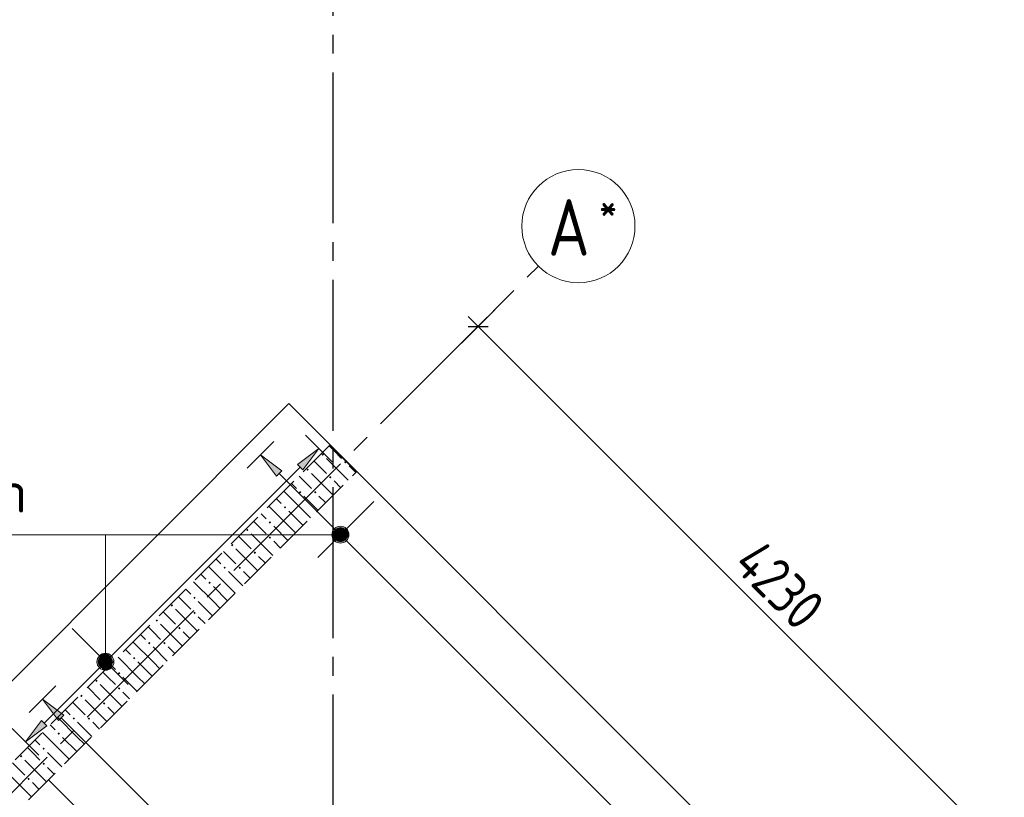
# Model space of a CAD drawing. Header units: millimetres. Extents: x 0 to 43617, y 0 to 59400.
# Tile 26 of 45: x 24714 to 29936, y 32395 to 36520. Entities that reach past the tile are written whole.
import ezdxf

# ---------------------------------------------------------------- set-up
doc = ezdxf.new("R2010")
doc.units = ezdxf.units.MM
doc.linetypes.add('______2', pattern=[270, 200, -70])
doc.linetypes.add('______5', pattern=[1100, 800, -100, 100, -100])
for name, color, linetype, lineweight in [('Standard', 7, 'Continuous', 25), ('Обрамление П-обр. равн.', 7, 'Continuous', 25), ('Оси', 40, '______5', 18), ('Позиционная метка номер позиции', 7, 'Continuous', 13)]:
    doc.layers.add(name, color=color, linetype=linetype, lineweight=lineweight)
doc.layers.add('ЖБ Перекрытие верхний уровень', color=7, linetype='Continuous', lineweight=25, true_color=0xe0e0ff)
doc.layers.add('ЖБ Стена верхний уровень', color=7, linetype='Continuous', lineweight=25, true_color=0x006e00)
doc.styles.add('GOST 2.304-81', font='txt')
doc.styles.add('ISOCPEUR', font='txt')

msp = doc.modelspace()

# ---------------------------------------------------------------- hatches: boundary and pattern name
at = {"layer": 'ЖБ Стена верхний уровень', "linetype": 'Continuous', "lineweight": 18, "transparency": 33554687}
for points in [[(26314.5, 34213.1), (26321, 34219.6), (26327.4, 34213.1), (26321, 34206.6)], [(26434.5, 34173.1), (26440.9, 34179.6), (26447.4, 34173.1), (26440.9, 34166.6)], [(26234.5, 34133.1), (26240.9, 34139.6), (26247.4, 34133.1), (26240.9, 34126.6)], [(26354.4, 34093.1), (26360.9, 34099.6), (26367.4, 34093.1), (26360.9, 34086.6)], [(26194.5, 34013.1), (26201, 34019.6), (26207.5, 34013.1), (26201, 34006.6)], [(26274.5, 34013.1), (26281, 34019.6), (26287.5, 34013.1), (26281, 34006.6)], [(26114.5, 33933.1), (26121, 33939.6), (26127.4, 33933.1), (26121, 33926.6)], [(26034.5, 33853.1), (26040.9, 33859.6), (26047.4, 33853.1), (26040.9, 33846.6)], [(25914.5, 33813.1), (25921, 33819.6), (25927.4, 33813.1), (25921, 33806.6)], [(25834.5, 33733.1), (25840.9, 33739.6), (25847.4, 33733.1), (25840.9, 33726.6)], [(26034.5, 33773.1), (26040.9, 33779.6), (26047.4, 33773.1), (26040.9, 33766.6)], [(25954.4, 33693.1), (25960.9, 33699.6), (25967.4, 33693.1), (25960.9, 33686.6)], [(25794.5, 33613.1), (25801, 33619.6), (25807.5, 33613.1), (25801, 33606.6)], [(25874.5, 33613.1), (25881, 33619.6), (25887.5, 33613.1), (25881, 33606.6)], [(25714.5, 33533.1), (25721, 33539.6), (25727.4, 33533.1), (25721, 33526.6)], [(25634.5, 33453.1), (25640.9, 33459.6), (25647.4, 33453.1), (25640.9, 33446.6)], [(25514.5, 33413.1), (25521, 33419.6), (25527.4, 33413.1), (25521, 33406.6)], [(25634.5, 33373.1), (25640.9, 33379.6), (25647.4, 33373.1), (25640.9, 33366.6)], [(25434.5, 33333.1), (25440.9, 33339.6), (25447.4, 33333.1), (25440.9, 33326.6)], [(25554.4, 33293.1), (25560.9, 33299.6), (25567.4, 33293.1), (25560.9, 33286.6)], [(25394.5, 33213.1), (25401, 33219.6), (25407.5, 33213.1), (25401, 33206.6)], [(25474.5, 33213.1), (25481, 33219.6), (25487.5, 33213.1), (25481, 33206.6)], [(25314.5, 33133.1), (25321, 33139.6), (25327.4, 33133.1), (25321, 33126.6)], [(25234.5, 33053.1), (25240.9, 33059.6), (25247.4, 33053.1), (25240.9, 33046.6)], [(25114.5, 33013.1), (25121, 33019.6), (25127.4, 33013.1), (25121, 33006.6)], [(25234.5, 32973.1), (25240.9, 32979.6), (25247.4, 32973.1), (25240.9, 32966.6)], [(25034.5, 32933.1), (25040.9, 32939.6), (25047.4, 32933.1), (25040.9, 32926.6)], [(25154.4, 32893.1), (25160.9, 32899.6), (25167.4, 32893.1), (25160.9, 32886.6)], [(24994.5, 32813.1), (25001, 32819.6), (25007.5, 32813.1), (25001, 32806.6)], [(25074.5, 32813.1), (25081, 32819.6), (25087.5, 32813.1), (25081, 32806.6)], [(24914.5, 32733.1), (24921, 32739.6), (24927.4, 32733.1), (24921, 32726.6)], [(24834.5, 32653.1), (24840.9, 32659.6), (24847.4, 32653.1), (24840.9, 32646.6)], [(24714.5, 32613.1), (24721, 32619.6), (24727.4, 32613.1), (24721, 32606.6)], [(24834.5, 32573.1), (24840.9, 32579.6), (24847.4, 32573.1), (24840.9, 32566.6)], [(24754.4, 32493.1), (24760.9, 32499.6), (24767.4, 32493.1), (24760.9, 32486.6)]]:
    msp.add_hatch(color=7, dxfattribs=at).paths.add_polyline_path(points, flags=16)
at = {"layer": 'Обрамление П-обр. равн.', "linetype": 'Continuous', "lineweight": 13, "transparency": 33554687}
for points in [[(26075.5, 34099.4), (25990.7, 34212.5), (26103.8, 34127.7)], [(24920, 32802.4), (24835.1, 32915.5), (24948.2, 32830.7)], [(24857.1, 32774.8), (24743.9, 32690), (24828.8, 32803.1)]]:
    msp.add_hatch(color=7, dxfattribs=at).paths.add_polyline_path(points, flags=16)
for points in [[(26214.7, 34132.5), (26299.6, 34245.6), (26186.4, 34160.8)], [(26378.9, 33797.8), (26405.4, 33824.3), (26388.4, 33814.8)], [(26405.4, 33824.3), (26378.9, 33797.8), (26378.9, 33778.7)], [(26405.4, 33824.3), (26378.9, 33778.7), (26424.5, 33824.3)], [(26424.5, 33824.3), (26378.9, 33778.7), (26388.4, 33761.7)], [(26424.5, 33824.3), (26388.4, 33761.7), (26441.5, 33814.8)], [(26441.5, 33814.8), (26388.4, 33761.7), (26405.4, 33752.2)], [(26441.5, 33814.8), (26405.4, 33752.2), (26451, 33797.8)], [(26451, 33797.8), (26405.4, 33752.2), (26424.5, 33752.2)], [(26451, 33797.8), (26424.5, 33752.2), (26451, 33778.7)], [(26451, 33778.7), (26424.5, 33752.2), (26441.5, 33761.7)], [(25132.1, 33123.8), (25194.7, 33087.7), (25141.7, 33140.8)], [(25132.1, 33104.7), (25177.7, 33078.2), (25132.1, 33123.8)], [(25132.1, 33123.8), (25177.7, 33078.2), (25194.7, 33087.7)], [(25141.7, 33140.8), (25204.2, 33104.7), (25158.6, 33150.3)], [(25141.7, 33140.8), (25194.7, 33087.7), (25204.2, 33104.7)], [(25158.6, 33150.3), (25204.2, 33104.7), (25204.2, 33123.8)], [(25158.6, 33150.3), (25204.2, 33123.8), (25177.7, 33150.3)], [(25177.7, 33150.3), (25204.2, 33123.8), (25194.7, 33140.8)], [(25158.6, 33078.2), (25132.1, 33104.7), (25141.7, 33087.7)], [(25132.1, 33104.7), (25158.6, 33078.2), (25177.7, 33078.2)]]:
    msp.add_hatch(color=7, dxfattribs=at).paths.add_polyline_path(points)
at = {"layer": 'Позиционная метка номер позиции', "linetype": 'Continuous', "lineweight": 13, "transparency": 33554687}
for points in [[(26376.2, 33765.8), (26376.2, 33810.8), (26369.9, 33788.3)], [(26392.4, 33749.6), (26392.4, 33827), (26376.2, 33810.8)], [(26392.4, 33749.6), (26376.2, 33810.8), (26376.2, 33765.8)], [(26414.9, 33743.3), (26414.9, 33833.3), (26392.4, 33827)], [(26414.9, 33743.3), (26392.4, 33827), (26392.4, 33749.6)], [(26437.4, 33749.6), (26437.4, 33827), (26414.9, 33833.3)], [(26437.4, 33749.6), (26414.9, 33833.3), (26414.9, 33743.3)], [(26453.6, 33765.8), (26453.6, 33810.8), (26437.4, 33827)], [(26453.6, 33765.8), (26437.4, 33827), (26437.4, 33749.6)], [(26453.6, 33810.8), (26453.6, 33765.8), (26459.9, 33788.3)], [(25123.2, 33114.3), (25213.2, 33114.3), (25206.9, 33136.8)], [(25123.2, 33114.3), (25206.9, 33136.8), (25129.5, 33136.8)], [(25129.5, 33091.8), (25213.2, 33114.3), (25123.2, 33114.3)], [(25129.5, 33136.8), (25206.9, 33136.8), (25190.7, 33153)], [(25129.5, 33136.8), (25190.7, 33153), (25145.7, 33153)], [(25129.5, 33091.8), (25206.9, 33091.8), (25213.2, 33114.3)], [(25145.7, 33153), (25190.7, 33153), (25168.2, 33159.3)], [(25145.7, 33075.6), (25206.9, 33091.8), (25129.5, 33091.8)], [(25145.7, 33075.6), (25190.7, 33075.6), (25206.9, 33091.8)], [(25190.7, 33075.6), (25145.7, 33075.6), (25168.2, 33069.3)]]:
    msp.add_hatch(color=7, dxfattribs=at).paths.add_polyline_path(points)

# ---------------------------------------------------------------- linework, layer by layer
at = {"layer": 'Standard', "color": 251, "linetype": 'Continuous', "lineweight": -3, "true_color": 0x656565, "transparency": 33554687}
for q in [(27308.3, 35056.4), (27233.7, 34981.8), (27056.9, 34805)]:
    msp.add_line((27145.3, 34893.4), q, dxfattribs=at)
at = {"layer": 'Standard', "color": 7, "linetype": 'Continuous', "lineweight": 13, "transparency": 33554687}
for q in [(27092.3, 34946.4), (30136.4, 31902.3)]:
    msp.add_line((27145.3, 34893.4), q, dxfattribs=at)
at = {"layer": 'Standard', "color": 7, "linetype": 'Continuous', "lineweight": 25, "transparency": 33554687}
msp.add_line((27092.3, 34893.4), (27198.3, 34893.4), dxfattribs=at)
at = {"layer": 'ЖБ Перекрытие верхний уровень', "color": 7, "linetype": 'Continuous', "lineweight": 18, "transparency": 33554687}
for p, q in [((26141.2, 34483.3), (23332.5, 31674.5)), ((31635.4, 28989), (26141.2, 34483.3)), ((24760.9, 32381.7), (24866.9, 32487.7)), ((24866.9, 32487.7), (25142.4, 32212.2))]:
    msp.add_line(p, q, dxfattribs=at)
at = {"layer": 'ЖБ Стена верхний уровень', "color": 251, "linetype": '______2', "lineweight": 13, "true_color": 0x656565, "transparency": 33554687}
for p, q in [((26358.9, 34262.6), (24619.4, 32523.1)), ((26500.3, 34121.1), (26358.9, 34262.6)), ((24760.9, 32381.7), (26500.3, 34121.1))]:
    msp.add_line(p, q, dxfattribs=at)
at = {"layer": 'ЖБ Стена верхний уровень', "color": 9, "linetype": 'Continuous', "lineweight": 18, "true_color": 0xc7c7c7, "transparency": 33554687}
for p, q in [((26381, 34233.1), (26355.2, 34258.9)), ((26421, 34193.1), (26381, 34233.1)), ((26275.2, 34178.9), (26340.9, 34113.1)), ((26340.9, 34193.1), (26456.6, 34077.4)), ((26260.9, 34113.1), (26376.6, 33997.4)), ((26460.9, 34153.1), (26496.6, 34117.4)), ((26155.2, 34058.9), (26181, 34033.1)), ((26221, 34073.1), (26195.2, 34098.9)), ((26260.9, 34033.1), (26221, 34073.1)), ((26381, 34073.1), (26416.6, 34037.4)), ((26221, 33913.1), (26115.2, 34018.9)), ((26075.2, 33978.9), (26101, 33953.1)), ((26221, 33993.1), (26296.6, 33917.4)), ((26301, 33993.1), (26336.6, 33957.4)), ((25995.2, 33898.9), (26021, 33873.1)), ((26140.9, 33833.1), (26035.2, 33938.9)), ((26140.9, 33913.1), (26216.6, 33837.4)), ((26221, 33913.1), (26256.6, 33877.4)), ((25981, 33833.1), (25955.2, 33858.9)), ((25940.9, 33793.1), (26056.6, 33677.4)), ((26021, 33793.1), (25981, 33833.1)), ((26060.9, 33833.1), (26136.6, 33757.4)), ((26140.9, 33833.1), (26176.6, 33797.4)), ((25875.2, 33778.9), (25940.9, 33713.1)), ((26060.9, 33753.1), (26096.6, 33717.4)), ((25821, 33673.1), (25795.2, 33698.9)), ((25860.9, 33713.1), (25976.6, 33597.4)), ((25755.2, 33658.9), (25781, 33633.1)), ((25860.9, 33633.1), (25821, 33673.1)), ((25981, 33673.1), (26016.6, 33637.4)), ((25821, 33513.1), (25715.2, 33618.9)), ((25821, 33593.1), (25896.6, 33517.4)), ((25901, 33593.1), (25936.6, 33557.4)), ((25740.9, 33433.1), (25635.2, 33538.9)), ((25675.2, 33578.9), (25701, 33553.1)), ((25595.2, 33498.9), (25621, 33473.1)), ((25740.9, 33513.1), (25816.6, 33437.4)), ((25821, 33513.1), (25856.6, 33477.4)), ((25581, 33433.1), (25555.2, 33458.9)), ((25621, 33393.1), (25581, 33433.1)), ((25660.9, 33433.1), (25736.6, 33357.4)), ((25740.9, 33433.1), (25776.6, 33397.4)), ((25475.2, 33378.9), (25540.9, 33313.1)), ((25540.9, 33393.1), (25656.6, 33277.4)), ((25660.9, 33353.1), (25696.6, 33317.4)), ((25421, 33273.1), (25395.2, 33298.9)), ((25460.9, 33233.1), (25421, 33273.1)), ((25460.9, 33313.1), (25576.6, 33197.4)), ((25581, 33273.1), (25616.6, 33237.4)), ((25421, 33113.1), (25315.2, 33218.9)), ((25355.2, 33258.9), (25381, 33233.1)), ((25275.2, 33178.9), (25301, 33153.1)), ((25421, 33193.1), (25496.6, 33117.4)), ((25501, 33193.1), (25536.6, 33157.4)), ((25340.9, 33033.1), (25235.2, 33138.9)), ((25340.9, 33113.1), (25416.6, 33037.4)), ((25421, 33113.1), (25456.6, 33077.4)), ((25181, 33033.1), (25155.2, 33058.9)), ((25195.2, 33098.9), (25221, 33073.1)), ((25221, 32993.1), (25181, 33033.1)), ((25260.9, 33033.1), (25336.6, 32957.4)), ((25340.9, 33033.1), (25376.6, 32997.4)), ((25075.2, 32978.9), (25140.9, 32913.1)), ((25140.9, 32993.1), (25256.6, 32877.4)), ((25260.9, 32953.1), (25296.6, 32917.4)), ((25060.9, 32913.1), (25176.6, 32797.4)), ((24955.2, 32858.9), (24981, 32833.1)), ((25021, 32873.1), (24995.2, 32898.9)), ((25060.9, 32833.1), (25021, 32873.1)), ((25181, 32873.1), (25216.6, 32837.4)), ((25021, 32713.1), (24915.2, 32818.9)), ((24875.2, 32778.9), (24901, 32753.1)), ((25021, 32793.1), (25096.6, 32717.4)), ((25101, 32793.1), (25136.6, 32757.4)), ((24795.2, 32698.9), (24821, 32673.1)), ((24940.9, 32633.1), (24835.2, 32738.9)), ((24940.9, 32713.1), (25016.6, 32637.4)), ((25021, 32713.1), (25056.6, 32677.4)), ((24781, 32633.1), (24755.2, 32658.9)), ((24740.9, 32593.1), (24856.6, 32477.4)), ((24821, 32593.1), (24781, 32633.1)), ((24860.9, 32633.1), (24936.6, 32557.4)), ((24940.9, 32633.1), (24976.6, 32597.4)), ((24675.2, 32578.9), (24740.9, 32513.1)), ((24860.9, 32553.1), (24896.6, 32517.4)), ((24660.9, 32513.1), (24776.6, 32397.4)), ((24781, 32473.1), (24816.6, 32437.4))]:
    msp.add_line(p, q, dxfattribs=at)
at = {"layer": 'Обрамление П-обр. равн.', "color": 251, "linetype": 'Continuous', "lineweight": 13, "true_color": 0x494949, "transparency": 33554687}
for p, q in [((26299.6, 34245.6), (26228.9, 34316.3)), ((25990.7, 34212.5), (26061.4, 34283.2)), ((25990.7, 34212.5), (25920, 34141.8)), ((25990.7, 34212.5), (26103.8, 34127.7)), ((26075.5, 34099.4), (25990.7, 34212.5)), ((25990.7, 34212.5), (25990.7, 34212.5)), ((26299.6, 34245.6), (26186.4, 34160.8)), ((26214.7, 34132.5), (26299.6, 34245.6)), ((26299.6, 34245.6), (26370.3, 34174.9)), ((26299.6, 34245.6), (26299.6, 34245.6)), ((26186.4, 34160.8), (26214.7, 34132.5)), ((25189.4, 33135.5), (26200.6, 34146.6)), ((26103.8, 34127.7), (26075.5, 34099.4)), ((26089.7, 34113.5), (26393.7, 33809.5)), ((26441.5, 33814.8), (26441.5, 33814.8)), ((26388.4, 33761.7), (26388.4, 33761.7)), ((26436.2, 33767), (31265.7, 28937.5)), ((25141.7, 33140.8), (25141.7, 33140.8)), ((24842.9, 32789), (25147, 33093)), ((25194.7, 33087.7), (25194.7, 33087.7)), ((24835.1, 32915.5), (24905.8, 32986.2)), ((24835.1, 32915.5), (24764.4, 32844.8)), ((24835.1, 32915.5), (24948.2, 32830.7)), ((24920, 32802.4), (24835.1, 32915.5)), ((24835.1, 32915.5), (24835.1, 32915.5)), ((24743.9, 32690), (24828.8, 32803.1)), ((24828.8, 32803.1), (24857.1, 32774.8)), ((24948.2, 32830.7), (24920, 32802.4)), ((24934.1, 32816.5), (28915.1, 28835.5)), ((24743.9, 32690), (24673.2, 32760.7)), ((24857.1, 32774.8), (24743.9, 32690)), ((24743.9, 32690), (24814.6, 32619.3)), ((24743.9, 32690), (24743.9, 32690))]:
    msp.add_line(p, q, dxfattribs=at)
at = {"layer": 'Обрамление П-обр. равн.', "color": 7, "linetype": 'Continuous', "lineweight": 25, "transparency": 33554687}
for p, q in [((26591.7, 33965), (26294.7, 33668.1)), ((24991.4, 33291), (25288.4, 32994))]:
    msp.add_line(p, q, dxfattribs=at)
at = {"layer": 'Обрамление П-обр. равн.', "color": 7, "linetype": 'Continuous', "lineweight": 13, "transparency": 33554687}
msp.add_line((22926.2, 33788.3), (24968.2, 33788.3), dxfattribs=at)
at = {"layer": 'Обрамление П-обр. равн.', "color": 251, "linetype": 'Continuous', "lineweight": 13, "true_color": 0x494949, "transparency": 33554687}
for centre in [(26414.9, 33788.3), (25168.2, 33114.3)]:
    msp.add_circle(centre, 37.5, dxfattribs=at)
at = {"layer": 'Оси', "color": 8, "linetype": '______5', "lineweight": -3, "transparency": 33554687}
for p, q in [((26374, 51640), (26374, 7100)), ((9515.6, 17263.7), (27464.8, 35212.9))]:
    msp.add_line(p, q, dxfattribs=at)
at = {"layer": 'Оси', "color": 7, "linetype": 'Continuous', "lineweight": 13, "transparency": 33554687}
msp.add_circle((27677, 35425), 300, dxfattribs=at)
at = {"layer": 'Позиционная метка номер позиции', "color": 7, "linetype": 'Continuous', "lineweight": 13, "transparency": 33554687}
for p, q in [((26414.9, 33833.3), (26414.9, 33833.3)), ((26414.9, 33788.3), (22768.2, 33788.3)), ((26369.9, 33788.3), (26369.9, 33788.3)), ((26414.9, 33743.3), (26414.9, 33743.3)), ((26459.9, 33788.3), (26459.9, 33788.3)), ((25123.2, 33114.3), (25123.2, 33114.3)), ((25168.2, 33159.3), (25168.2, 33159.3)), ((25213.2, 33114.3), (25213.2, 33114.3)), ((25168.2, 33069.3), (25168.2, 33069.3))]:
    msp.add_line(p, q, dxfattribs=at)
msp.add_lwpolyline([(25168.2, 33114.3), (25168.2, 33788.3), (22768.2, 33788.3)], dxfattribs=at)
for centre in [(26414.9, 33788.3), (25168.2, 33114.3)]:
    msp.add_circle(centre, 45, dxfattribs=at)

# ---------------------------------------------------------------- texts
at = {"layer": 'Standard', "color": 7, "linetype": 'Continuous', "lineweight": 25, "transparency": 33554687, "insert": (28488.2, 33621.2), "char_height": 220, "width": 657.045, "attachment_point": 7, "rotation": 315, "style": 'GOST 2.304-81'}
msp.add_mtext('4230', dxfattribs=at)
at = {"layer": 'Обрамление П-обр. равн.', "color": 7, "linetype": 'Continuous', "lineweight": 13, "transparency": 33554687, "insert": (23056.2, 33905.6), "char_height": 220, "width": 1996.291, "attachment_point": 7, "style": 'ISOCPEUR'}
msp.add_mtext('\\W0.96;ø10 L=930mm ', dxfattribs=at)
at = {"layer": 'Оси', "color": 7, "linetype": 'Continuous', "lineweight": 25, "transparency": 33554687, "attachment_point": 7, "style": 'ISOCPEUR'}
for s, insert, char_height, width in [('\\W0.80;*', (27785.5, 35442.5), 180, 215.9), ('\\W0.82;А', (27515.5, 35267.5), 300, 392.64)]:
    msp.add_mtext(s, dxfattribs=dict(at, insert=insert, char_height=char_height, width=width))

doc.saveas('drawing.dxf')
